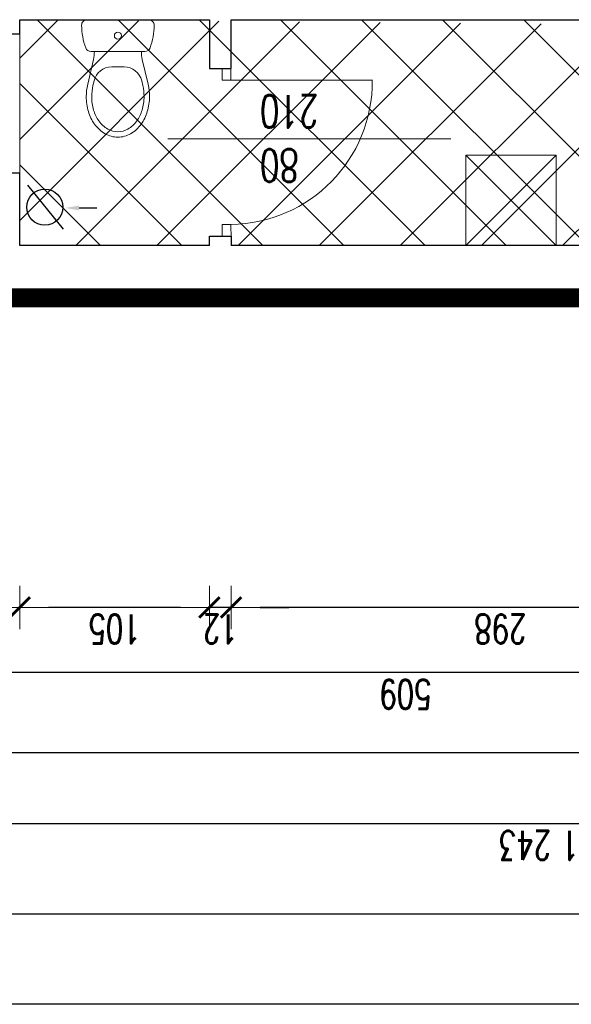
# Model space of a CAD drawing. Header units: millimetres. Extents: x -2948 to 78628, y 64669 to 215420.
# Tile 176 of 256: x 55786 to 56092, y 137083 to 137629. Entities that reach past the tile are written whole.
import ezdxf

# ---------------------------------------------------------------- set-up
doc = ezdxf.new("R2010")
doc.units = ezdxf.units.MM
doc.linetypes.add('B0301', pattern=[25, 12.5, -6.25, 0, -6.25])
for name, color, linetype in [('_POMOCNICZE', 252, 'Continuous'), ('C--L99b', 1, 'Continuous'), ('FORMATKA', 7, 'Continuous')]:
    doc.layers.add(name, color=color, linetype=linetype)
for name, color, linetype, lineweight in [('NOWE SCIANY', 3, 'Continuous', 13), ('OPIS', 2, 'Continuous', 13), ('P_POMOC', 1, 'Continuous', 5), ('POMOC', 1, 'Continuous', 13), ('WYMIAR', 5, 'Continuous', 13), ('WYPOSAZENIE_SANITARNE', 122, 'Continuous', 5), ('ŚCIANY', 7, 'Continuous', 30)]:
    doc.layers.add(name, color=color, linetype=linetype, lineweight=lineweight)
doc.styles.add('style2', font='romans.shx', dxfattribs={"width": 0.7})
doc.dimstyles.new('100', dxfattribs={"dimscale": 80, "dimtxt": 0.2, "dimasz": 0.2, "dimexe": 1.25, "dimexo": 0.625, "dimgap": 0.05, "dimtad": 1, "dimdec": 0, "dimdsep": 46, "dimlunit": 6, "dimtxsty": 'style2', "dimblk1": 'TICK', "dimblk2": 'TICK', "dimsah": 1, "dimcen": 0.2, "dimse1": 1, "dimse2": 1, "dimclrd": 256, "dimclrt": 2, "dimadec": 0, "dimazin": 0, "dimtfac": 1, "dimtdec": 0, "dimtix": 1, "dimtmove": 1, "dimatfit": 0, "dimldrblk": 'DOTSMALL', "dimfxl": 1, "dimtolj": 1, "dimtzin": 0, "dimarcsym": 0})

# ---------------------------------------------------------------- blocks, each defined once
blk = doc.blocks.new('TICK')
at = {"color": 5}
for p, q in [((0, -0.75), (0, 0.75)), ((-1, 0), (1, 0))]:
    blk.add_line(p, q, dxfattribs=at)
at = {"const_width": 0.1}
blk.add_lwpolyline([(-0.354, -0.354), (0.354, 0.354)], dxfattribs=at)
blk = doc.blocks.new('*D1605')
at = {"layer": 'Defpoints', "color": 0, "ltscale": 2, "transparency": 16777216}
for p in [(55745.26, 137471.85), (56254.26, 137471.85), (55745.26, 137267.05)]:
    blk.add_point(p, dxfattribs=at)
at = {"layer": 'WYMIAR', "lineweight": -2, "ltscale": 2, "transparency": 16777216}
blk.add_line((56238.26, 137267.05), (55761.26, 137267.05), dxfattribs=at)
at = {"layer": 'WYMIAR', "lineweight": -2, "ltscale": 2, "transparency": 16777216, "xscale": 16, "yscale": 16, "zscale": 16, "rotation": 180}
blk.add_blockref('TICK', (55745.26, 137267.05), dxfattribs=at)
at = {"layer": 'WYMIAR', "lineweight": -2, "ltscale": 2, "transparency": 16777216, "xscale": 16, "yscale": 16, "zscale": 16}
blk.add_blockref('TICK', (56254.26, 137267.05), dxfattribs=at)
at = {"layer": 'WYMIAR', "color": 2, "ltscale": 2, "transparency": 16777216, "insert": (55999.76, 137255.05), "char_height": 16, "attachment_point": 5, "rotation": 180, "style": 'style2'}
blk.add_mtext('\\A1;509', dxfattribs=at)
blk = doc.blocks.new('_DotSmall')
at = {"layer": 'OPIS', "color": 0, "const_width": 0.5}
blk.add_lwpolyline([(-0.0625, 0, 1), (0.0625, 0, 1)], format="xyb", close=True, dxfattribs=at)
blk = doc.blocks.new('A$C48A16FC9')
at = {"layer": 'WYPOSAZENIE_SANITARNE'}
for p, q in [((-13.67, 35.98), (20.52, 35.98)), ((18.4, 18.48), (-11.55, 18.48)), ((-13.28, 0.27), (-10.09, 14.1)), ((20.13, 0.27), (16.94, 14.1)), ((0, 10), (6.85, 10)), ((-10.36, -0.41), (-9.74, 2.25)), ((17.21, -0.41), (16.6, 2.25))]:
    blk.add_line(p, q, dxfattribs=at)
for points in [[(-14.07, -6.52, 0.072039), (-12.86, -14.86, 0.083339), (-9.48, -21.8, 0.106661), (-3.63, -27.12, 0.132138), (3.43, -29.02, 0.132138), (10.48, -27.12, 0.106661), (16.33, -21.8, 0.083339), (19.72, -14.86, 0.072039), (20.93, -6.52, 0.05824), (20.13, 0.27, 0.083339)], [(-13.28, 0.27, 0.05824), (-14.07, -6.52, 0.072039)], [(-10.36, -0.43, 0.05824), (-11.07, -6.52, 0.05824)], [(-11.07, -6.52, 0.072039), (-9.99, -14.01, 0.083339), (-7.04, -20.05, 0.106661), (-2.12, -24.52, 0.132138), (3.43, -26.02, 0.132138), (8.98, -24.52, 0.106661), (13.89, -20.05, 0.083339), (16.84, -14.01, 0.072039), (17.93, -6.52, 0.05824), (17.21, -0.43, 0.05824)]]:
    blk.add_lwpolyline(points, format="xyb", dxfattribs=at)
blk.add_circle((3.43, 27.23), 1.96, dxfattribs=at)
for centre, radius, start, end in [((-13.67, 32.98), 3, 90, 180.5376), ((20.33, 33.3), 37, 180.5376, 200.3417), ((20.52, 32.98), 3, 359.4624, 90), ((-13.48, 33.3), 37, 339.6583, 359.4624), ((-11.55, 21.48), 3, 200.3417, 270), ((-29.57, 18.6), 20, 346.9953, 359.6717), ((36.43, 18.6), 20, 180.3283, 193.0047), ((18.4, 21.48), 3, 270, 339.6583), ((0, 0), 10, 90, 166.9953), ((6.85, 0), 10, 13.0047, 90)]:
    blk.add_arc(centre, radius, start, end, dxfattribs=at)
blk = doc.blocks.new('*D1692')
at = {"layer": 'Defpoints', "color": 0, "ltscale": 2, "transparency": 16777216}
for p in [(55745.26, 137482.54), (56695.26, 137482.54), (56695.26, 137222.83)]:
    blk.add_point(p, dxfattribs=at)
at = {"layer": 'WYMIAR', "lineweight": -2, "ltscale": 2, "transparency": 16777216}
blk.add_line((55761.26, 137222.83), (56679.26, 137222.83), dxfattribs=at)
at = {"layer": 'WYMIAR', "lineweight": -2, "ltscale": 2, "transparency": 16777216, "xscale": 16, "yscale": 16, "zscale": 16, "rotation": 180}
blk.add_blockref('TICK', (55745.26, 137222.83), dxfattribs=at)
at = {"layer": 'WYMIAR', "lineweight": -2, "ltscale": 2, "transparency": 16777216, "xscale": 16, "yscale": 16, "zscale": 16}
blk.add_blockref('TICK', (56695.26, 137222.83), dxfattribs=at)
at = {"layer": 'WYMIAR', "color": 2, "ltscale": 2, "transparency": 16777216, "insert": (56220.26, 137210.83), "char_height": 16, "attachment_point": 5, "rotation": 180, "style": 'style2'}
blk.add_mtext('\\A1;950', dxfattribs=at)
blk = doc.blocks.new('*D1696')
at = {"layer": 'Defpoints', "color": 0, "ltscale": 2, "transparency": 16777216}
for p in [(55452.08, 139112.19), (56695.26, 137454.19), (55452.08, 137183.33)]:
    blk.add_point(p, dxfattribs=at)
at = {"layer": 'WYMIAR', "lineweight": -2, "ltscale": 2, "transparency": 16777216}
blk.add_line((56679.26, 137183.33), (55468.08, 137183.33), dxfattribs=at)
at = {"layer": 'WYMIAR', "lineweight": -2, "ltscale": 2, "transparency": 16777216, "xscale": 16, "yscale": 16, "zscale": 16, "rotation": 180}
blk.add_blockref('TICK', (55452.08, 137183.33), dxfattribs=at)
at = {"layer": 'WYMIAR', "lineweight": -2, "ltscale": 2, "transparency": 16777216, "xscale": 16, "yscale": 16, "zscale": 16}
blk.add_blockref('TICK', (56695.26, 137183.33), dxfattribs=at)
at = {"layer": 'WYMIAR', "color": 2, "ltscale": 2, "transparency": 16777216, "insert": (56073.67, 137171.33), "char_height": 16, "attachment_point": 5, "rotation": 180, "style": 'style2'}
blk.add_mtext('\\A1;1\xa0243', dxfattribs=at)
blk = doc.blocks.new('*D1697')
at = {"layer": 'Defpoints', "color": 0, "ltscale": 2, "transparency": 16777216}
for p in [(54765.45, 137503.67), (55796.66, 137503.67), (55755.66, 137474.67)]:
    blk.add_point(p, dxfattribs=at)
at = {"layer": 'WYMIAR', "lineweight": -2, "ltscale": 2, "transparency": 16777216}
for p, q in [((54765.45, 137519.67), (54765.45, 137535.67)), ((54765.45, 137474.67), (54765.45, 137503.67)), ((54765.45, 137458.67), (54765.45, 137442.67))]:
    blk.add_line(p, q, dxfattribs=at)
at = {"layer": 'WYMIAR', "lineweight": -2, "ltscale": 2, "transparency": 16777216, "xscale": 16, "yscale": 16, "zscale": 16}
for p, rotation in [((54765.45, 137503.67), 270), ((54765.45, 137474.67), 90)]:
    blk.add_blockref('TICK', p, dxfattribs=dict(at, rotation=rotation))
at = {"layer": 'WYMIAR', "color": 2, "ltscale": 2, "transparency": 16777216, "insert": (54753.45, 137489.17), "char_height": 16, "attachment_point": 5, "rotation": 90, "style": 'style2'}
blk.add_mtext('\\A1;29', dxfattribs=at)
blk = doc.blocks.new('*D1698')
at = {"layer": 'Defpoints', "color": 0, "ltscale": 2, "transparency": 16777216}
for p in [(54765.45, 137628.67), (55786.26, 137628.67), (55796.66, 137503.67)]:
    blk.add_point(p, dxfattribs=at)
at = {"layer": 'WYMIAR', "lineweight": -2, "ltscale": 2, "transparency": 16777216}
blk.add_line((54765.45, 137519.67), (54765.45, 137612.67), dxfattribs=at)
at = {"layer": 'WYMIAR', "lineweight": -2, "ltscale": 2, "transparency": 16777216, "xscale": 16, "yscale": 16, "zscale": 16}
for p, rotation in [((54765.45, 137628.67), 90), ((54765.45, 137503.67), 270)]:
    blk.add_blockref('TICK', p, dxfattribs=dict(at, rotation=rotation))
at = {"layer": 'WYMIAR', "color": 2, "ltscale": 2, "transparency": 16777216, "insert": (54753.45, 137566.17), "char_height": 16, "attachment_point": 5, "rotation": 90, "style": 'style2'}
blk.add_mtext('\\A1;125', dxfattribs=at)
blk = doc.blocks.new('*D1699')
at = {"layer": 'Defpoints', "color": 0, "ltscale": 2, "transparency": 16777216}
for p in [(54765.45, 137640.67), (55786.26, 137640.67), (55786.26, 137628.67)]:
    blk.add_point(p, dxfattribs=at)
at = {"layer": 'WYMIAR', "lineweight": -2, "ltscale": 2, "transparency": 16777216}
for p, q in [((54765.45, 137656.67), (54765.45, 137672.67)), ((54765.45, 137628.67), (54765.45, 137640.67)), ((54765.45, 137612.67), (54765.45, 137596.67))]:
    blk.add_line(p, q, dxfattribs=at)
at = {"layer": 'WYMIAR', "lineweight": -2, "ltscale": 2, "transparency": 16777216, "xscale": 16, "yscale": 16, "zscale": 16}
for p, rotation in [((54765.45, 137640.67), 270), ((54765.45, 137628.67), 90)]:
    blk.add_blockref('TICK', p, dxfattribs=dict(at, rotation=rotation))
at = {"layer": 'WYMIAR', "color": 2, "ltscale": 2, "transparency": 16777216, "insert": (54753.45, 137634.67), "char_height": 16, "attachment_point": 5, "rotation": 90, "style": 'style2'}
blk.add_mtext('\\A1;12', dxfattribs=at)
blk = doc.blocks.new('*D1700')
at = {"layer": 'Defpoints', "color": 0, "ltscale": 2, "transparency": 16777216}
for p in [(54765.45, 137765.67), (55786.26, 137765.67), (55786.26, 137640.67)]:
    blk.add_point(p, dxfattribs=at)
at = {"layer": 'WYMIAR', "lineweight": -2, "ltscale": 2, "transparency": 16777216}
blk.add_line((54765.45, 137656.67), (54765.45, 137749.67), dxfattribs=at)
at = {"layer": 'WYMIAR', "lineweight": -2, "ltscale": 2, "transparency": 16777216, "xscale": 16, "yscale": 16, "zscale": 16}
for p, rotation in [((54765.45, 137765.67), 90), ((54765.45, 137640.67), 270)]:
    blk.add_blockref('TICK', p, dxfattribs=dict(at, rotation=rotation))
at = {"layer": 'WYMIAR', "color": 2, "ltscale": 2, "transparency": 16777216, "insert": (54753.45, 137703.17), "char_height": 16, "attachment_point": 5, "rotation": 90, "style": 'style2'}
blk.add_mtext('\\A1;125', dxfattribs=at)
blk = doc.blocks.new('*D1783')
at = {"layer": 'Defpoints', "color": 0, "ltscale": 2, "transparency": 16777216}
for p in [(55903.26, 137503.67), (56201.26, 137503.67), (55903.26, 137303.2)]:
    blk.add_point(p, dxfattribs=at)
at = {"layer": 'WYMIAR', "lineweight": -2, "ltscale": 2, "transparency": 16777216}
blk.add_line((56185.26, 137303.2), (55919.26, 137303.2), dxfattribs=at)
at = {"layer": 'WYMIAR', "lineweight": -2, "ltscale": 2, "transparency": 16777216, "xscale": 16, "yscale": 16, "zscale": 16, "rotation": 180}
blk.add_blockref('TICK', (55903.26, 137303.2), dxfattribs=at)
at = {"layer": 'WYMIAR', "lineweight": -2, "ltscale": 2, "transparency": 16777216, "xscale": 16, "yscale": 16, "zscale": 16}
blk.add_blockref('TICK', (56201.26, 137303.2), dxfattribs=at)
at = {"layer": 'WYMIAR', "color": 2, "ltscale": 2, "transparency": 16777216, "insert": (56052.26, 137291.2), "char_height": 16, "attachment_point": 5, "rotation": 180, "style": 'style2'}
blk.add_mtext('\\A1;298', dxfattribs=at)
blk = doc.blocks.new('*D1784')
at = {"layer": 'Defpoints', "color": 0, "ltscale": 2, "transparency": 16777216}
for p in [(55891.26, 137503.67), (55903.26, 137503.67), (55891.26, 137303.2)]:
    blk.add_point(p, dxfattribs=at)
at = {"layer": 'WYMIAR', "lineweight": -2, "ltscale": 2, "transparency": 16777216}
for p, q in [((55875.26, 137303.2), (55859.26, 137303.2)), ((55903.26, 137303.2), (55891.26, 137303.2)), ((55919.26, 137303.2), (55935.26, 137303.2))]:
    blk.add_line(p, q, dxfattribs=at)
at = {"layer": 'WYMIAR', "lineweight": -2, "ltscale": 2, "transparency": 16777216, "xscale": 16, "yscale": 16, "zscale": 16}
blk.add_blockref('TICK', (55891.26, 137303.2), dxfattribs=at)
at = {"layer": 'WYMIAR', "lineweight": -2, "ltscale": 2, "transparency": 16777216, "xscale": 16, "yscale": 16, "zscale": 16, "rotation": 180}
blk.add_blockref('TICK', (55903.26, 137303.2), dxfattribs=at)
at = {"layer": 'WYMIAR', "color": 2, "ltscale": 2, "transparency": 16777216, "insert": (55897.26, 137291.2), "char_height": 16, "attachment_point": 5, "rotation": 180, "style": 'style2'}
blk.add_mtext('\\A1;12', dxfattribs=at)
blk = doc.blocks.new('*D1785')
at = {"layer": 'Defpoints', "color": 0, "ltscale": 2, "transparency": 16777216}
for p in [(55786.26, 137503.67), (55891.26, 137503.67), (55786.26, 137303.2)]:
    blk.add_point(p, dxfattribs=at)
at = {"layer": 'WYMIAR', "lineweight": -2, "ltscale": 2, "transparency": 16777216}
blk.add_line((55875.26, 137303.2), (55802.26, 137303.2), dxfattribs=at)
at = {"layer": 'WYMIAR', "lineweight": -2, "ltscale": 2, "transparency": 16777216, "xscale": 16, "yscale": 16, "zscale": 16, "rotation": 180}
blk.add_blockref('TICK', (55786.26, 137303.2), dxfattribs=at)
at = {"layer": 'WYMIAR', "lineweight": -2, "ltscale": 2, "transparency": 16777216, "xscale": 16, "yscale": 16, "zscale": 16}
blk.add_blockref('TICK', (55891.26, 137303.2), dxfattribs=at)
at = {"layer": 'WYMIAR', "color": 2, "ltscale": 2, "transparency": 16777216, "insert": (55838.76, 137291.2), "char_height": 16, "attachment_point": 5, "rotation": 180, "style": 'style2'}
blk.add_mtext('\\A1;105', dxfattribs=at)
blk = doc.blocks.new('*D1786')
at = {"layer": 'Defpoints', "color": 0, "ltscale": 2, "transparency": 16777216}
for p in [(55745.26, 137503.67), (55786.26, 137503.67), (55745.26, 137303.2)]:
    blk.add_point(p, dxfattribs=at)
at = {"layer": 'WYMIAR', "lineweight": -2, "ltscale": 2, "transparency": 16777216}
blk.add_line((55770.26, 137303.2), (55761.26, 137303.2), dxfattribs=at)
at = {"layer": 'WYMIAR', "lineweight": -2, "ltscale": 2, "transparency": 16777216, "xscale": 16, "yscale": 16, "zscale": 16, "rotation": 180}
blk.add_blockref('TICK', (55745.26, 137303.2), dxfattribs=at)
at = {"layer": 'WYMIAR', "lineweight": -2, "ltscale": 2, "transparency": 16777216, "xscale": 16, "yscale": 16, "zscale": 16}
blk.add_blockref('TICK', (55786.26, 137303.2), dxfattribs=at)
at = {"layer": 'WYMIAR', "color": 2, "ltscale": 2, "transparency": 16777216, "insert": (55765.76, 137291.2), "char_height": 16, "attachment_point": 5, "rotation": 180, "style": 'style2'}
blk.add_mtext('\\A1;41', dxfattribs=at)

msp = doc.modelspace()

# ---------------------------------------------------------------- hatches: boundary and pattern name
at = {"layer": '_POMOCNICZE', "lineweight": 13, "true_color": 0xf26722, "extrusion": (-8.85905e-08, -2.09366e-08, 1)}
h = msp.add_hatch(dxfattribs=at)
h.set_pattern_fill('ANSI31', color=30, scale=10)
h.set_pattern_definition([(135, (659746.15, 586523.536), (-22.4506403, -22.4506403), [])])
h.paths.add_polyline_path([(56201.26, 137628.67), (55786.26, 137628.67), (55786.26, 137503.67), (56201.26, 137503.67)])
at = {"layer": '_POMOCNICZE', "lineweight": 13, "true_color": 0x991b1e, "extrusion": (-8.85905e-08, -2.09366e-08, 1)}
h = msp.add_hatch(dxfattribs=at)
h.set_pattern_fill('ANSI31', color=244, scale=10, angle=90)
h.set_pattern_definition([(225, (23685.385, -24482.73), (22.45064, -22.45064), [])])
h.paths.add_polyline_path([(56201.26, 137625.55), (55786.26, 137628.67), (55786.26, 137503.67), (56201.26, 137503.67)])

# ---------------------------------------------------------------- linework, layer by layer
for p, q in [((55790.53, 137537), (55810.25, 137512.75)), ((55819.13, 137524.45), (55828.99, 137524.45))]:
    msp.add_line(p, q)
msp.add_circle((55800.11, 137524.87), 10)
msp.add_solid([(55819.13, 137523.14), (55819.13, 137525.77), (55811.25, 137524.45)])
at = {"layer": 'C--L99b', "color": 12, "linetype": 'B0301', "true_color": 0xdb0000, "const_width": 10.37}
msp.add_lwpolyline([(55745.26, 137474.67), (56695.26, 137474.67)], dxfattribs=at)
at = {"layer": 'FORMATKA', "ltscale": 2}
for points in [[(57464.02, 149583.33), (57464.02, 137083.33), (54494.02, 137083.33), (54494.02, 149583.33)], [(54544.02, 137133.33), (54544.02, 149528.36), (57414.02, 149528.36), (57414.02, 137133.33)]]:
    msp.add_lwpolyline(points, close=True, dxfattribs=at)
at = {"layer": 'NOWE SCIANY', "ltscale": 2}
for p, q in [((55903.26, 137628.67), (55903.26, 137619.75)), ((55903.26, 137595.27), (55981.53, 137595.27))]:
    msp.add_line(p, q, dxfattribs=at)
at = {"layer": 'NOWE SCIANY'}
for p, q in [((55903.26, 137626.25), (55903.26, 137628.67)), ((55898.26, 137595.27), (55898.26, 137601.77)), ((55903.17, 137595.37), (55903.17, 137601.87)), ((55903.26, 137595.27), (55898.26, 137595.27)), ((55903.26, 137515.25), (55898.26, 137515.25)), ((55898.26, 137508.75), (55898.26, 137515.25)), ((55903.26, 137515.25), (55898.26, 137515.25)), ((55898.26, 137508.75), (55898.26, 137515.25)), ((55903.26, 137507.6), (55903.15, 137515.25))]:
    msp.add_line(p, q, dxfattribs=at)
at = {"layer": 'NOWE SCIANY', "ltscale": 2}
for points in [[(55786.26, 137628.67), (55786.26, 137628.67), (55891.26, 137628.67)], [(55903.26, 137628.67), (56073.26, 137628.67)], [(55943.26, 137628.67), (56060.26, 137628.67)], [(56071.26, 137628.67), (56073.26, 137628.67)]]:
    msp.add_lwpolyline(points, dxfattribs=at)
at = {"layer": 'NOWE SCIANY'}
for points in [[(55899.26, 137601.77), (55903.26, 137601.77), (55891.26, 137601.77)], [(55903.26, 137508.75), (55891.26, 137508.75)], [(55903.26, 137508.75), (55891.26, 137508.75)]]:
    msp.add_lwpolyline(points, dxfattribs=at)
at = {"layer": 'NOWE SCIANY', "ltscale": 2}
msp.add_arc((55902.07, 137594.58), 79.33, 270.7539, 0.5001, dxfattribs=at)
at = {"layer": 'P_POMOC', "ltscale": 2}
msp.add_lwpolyline([(56033.26, 137503.67), (56083.26, 137503.67), (56083.26, 137553.67), (56033.26, 137553.67), (56033.26, 137503.67), (56083.26, 137553.67), (56033.26, 137553.67), (56083.26, 137503.67)], dxfattribs=at)
at = {"layer": 'POMOC'}
for p, q in [((55786.26, 137620.67), (55786.26, 137543.67)), ((56024.82, 137562.67), (55868.26, 137562.67))]:
    msp.add_line(p, q, dxfattribs=at)
at = {"layer": 'ŚCIANY', "ltscale": 2}
for p, q in [((55786.26, 137620.67), (55786.26, 137628.67)), ((55786.26, 137620.67), (55745.26, 137620.67)), ((55786.26, 137543.67), (55745.26, 137543.67)), ((55786.26, 137503.67), (55786.26, 137543.67)), ((55880.26, 137503.67), (55786.26, 137503.67)), ((55891.26, 137503.67), (55880.26, 137503.67)), ((56073.26, 137503.67), (55903.26, 137503.67)), ((56201.26, 137503.67), (56073.26, 137503.67)), ((55968.26, 137474.67), (55745.26, 137474.67)), ((56254.26, 137474.67), (55968.26, 137474.67))]:
    msp.add_line(p, q, dxfattribs=at)
for points in [[(56083.26, 137628.67), (56201.26, 137628.67), (56201.26, 137614.4), (56201.26, 137614.4), (56216.26, 137614.4), (56216.26, 137658.08), (56201.26, 137658.08), (56201.26, 137640.67), (56083.26, 137640.67)], [(55786.26, 137628.67), (55891.26, 137628.67), (55891.26, 137601.77), (55903.26, 137601.77), (55903.26, 137628.67), (56085.89, 137628.67)], [(55891.26, 137503.67), (55891.26, 137508.75), (55901.97, 137508.75), (55903.26, 137508.75), (55903.26, 137503.67)]]:
    msp.add_lwpolyline(points, dxfattribs=at)

# ---------------------------------------------------------------- block references
at = {"layer": 'WYPOSAZENIE_SANITARNE', "xscale": -1, "rotation": 359.9999999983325}
msp.add_blockref('A$C48A16FC9', (55844.02, 137592.68), dxfattribs=at)

# ---------------------------------------------------------------- texts
at = {"layer": 'NOWE SCIANY', "linetype": 'Continuous', "ltscale": 0.2, "insert": (55919.14, 137538.99), "char_height": 18, "width": 280.1371, "attachment_point": 3, "rotation": 180.0085, "style": 'style2'}
msp.add_mtext('80\\P210', dxfattribs=at)

# ---------------------------------------------------------------- dimensions: what is measured, and where the dimension line sits
at = {"layer": 'WYMIAR', "ltscale": 2}
for base, p1, p2, angle, picture, middle in [((55452.08, 137183.33), (56695.26, 137454.19), (55452.08, 139112.19), 180, '*D1696', (56073.67, 137171.33)), ((54765.45, 137765.67), (55786.26, 137640.67), (55786.26, 137765.67), 90, '*D1700', (54753.45, 137703.17)), ((54765.45, 137640.67), (55786.26, 137628.67), (55786.26, 137640.67), 90, '*D1699', (54753.45, 137634.67)), ((54765.45, 137628.67), (55796.66, 137503.67), (55786.26, 137628.67), 90, '*D1698', (54753.45, 137566.17)), ((54765.45, 137503.67), (55755.66, 137474.67), (55796.66, 137503.67), 90, '*D1697', (54753.45, 137489.17)), ((55745.26, 137303.2), (55786.26, 137503.67), (55745.26, 137503.67), 180, '*D1786', (55765.76, 137291.2)), ((55786.26, 137303.2), (55891.26, 137503.67), (55786.26, 137503.67), 180, '*D1785', (55838.76, 137291.2)), ((55891.26, 137303.2), (55903.26, 137503.67), (55891.26, 137503.67), 180, '*D1784', (55897.26, 137291.2)), ((55903.26, 137303.2), (56201.26, 137503.67), (55903.26, 137503.67), 180, '*D1783', (56052.26, 137291.2)), ((55745.26, 137267.05), (56254.26, 137471.85), (55745.26, 137471.85), 180, '*D1605', (55999.76, 137255.05))]:
    dim = msp.add_linear_dim(base=base, p1=p1, p2=p2, angle=angle, dimstyle='100', dxfattribs=at)
    dim.commit()
    dim.dimension.update_dxf_attribs({"geometry": picture, "text_midpoint": middle})
dim = msp.add_aligned_dim(p1=(55745.26, 137482.54), p2=(56695.26, 137482.54), distance=-259.71, dimstyle='100', dxfattribs=at)
dim.commit()
dim.dimension.update_dxf_attribs({"geometry": '*D1692', "text_midpoint": (56220.26, 137210.83)})

doc.saveas('drawing.dxf')
